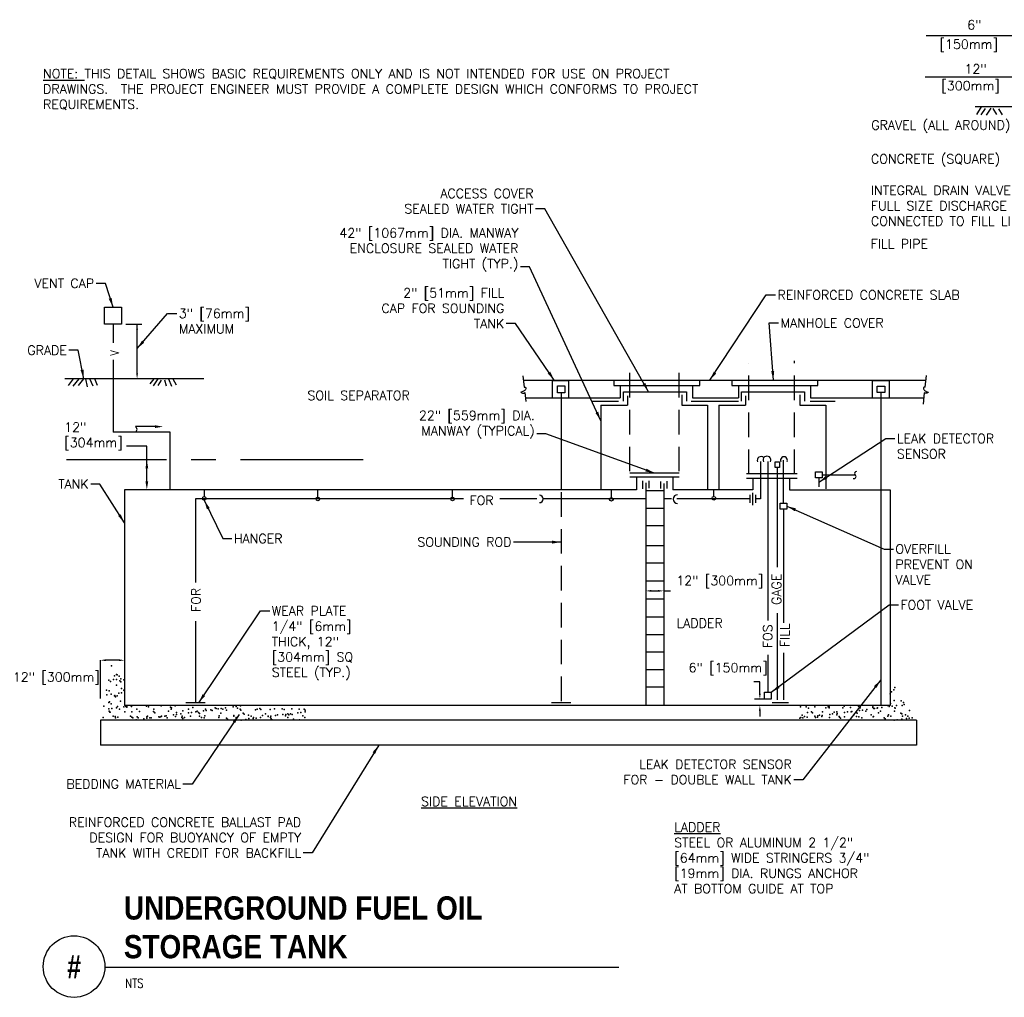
# Model space of a CAD drawing. Header units: inches. Extents: x 0.4 to 20.5, y 0.2 to 10.1.
# Tile 1 of 5: x 0.4 to 10.5, y 0.2 to 10.1. Entities that reach past the tile are written whole.
import ezdxf
from ezdxf.enums import TextEntityAlignment as Align

# ---------------------------------------------------------------- set-up
doc = ezdxf.new("R2010")
doc.units = ezdxf.units.IN
doc.header["$MEASUREMENT"] = 0
doc.header["$PDSIZE"] = -1
doc.linetypes.add('CENTER', pattern=[2, 1.25, -0.25, 0.25, -0.25])
doc.linetypes.add('HIDDEN', pattern=[0.375, 0.25, -0.125])
for name, color, linetype in [('M-DETL-DIMS', 2, 'Continuous'), ('M-DETL-HEVY', 5, 'Continuous'), ('M-DETL-MEDM', 4, 'Continuous'), ('M-DETL-PATT', 8, 'Continuous'), ('M-DETL-TEXT', 2, 'Continuous'), ('M-DETL-THIN', 2, 'Continuous'), ('M-DETL-XTHN', 1, 'Continuous'), ('P-DETL-TEXT', 2, 'Continuous')]:
    doc.layers.add(name, color=color, linetype=linetype)
doc.styles.add('ARCHQUIK', font='ARCHQUIK.shx', dxfattribs={"width": 0.9, "height": 0.09375})
doc.styles.add('BOLD', font='bold.shx', dxfattribs={"width": 0.9})
doc.styles.add('Romans', font='romans.shx')
doc.dimstyles.new('VA-Dims', dxfattribs={"dimtxt": 0.09375, "dimasz": 0.09375, "dimexe": 0.09375, "dimexo": 0.03125, "dimgap": 0.02, "dimtad": 1, "dimdec": 5, "dimzin": 0, "dimdsep": 46, "dimlunit": 4, "dimtxsty": 'Romans', "dimblk": 'ARCHTICK', "dimcen": 0.09375, "dimclrd": 256, "dimclre": 256, "dimclrt": 256, "dimadec": 0, "dimazin": 0, "dimtfac": 1, "dimtdec": 5, "dimtofl": 0, "dimtmove": 0, "dimatfit": 3, "dimfxl": 1, "dimfrac": 2, "dimtolj": 1, "dimtzin": 0, "dimlwd": -1, "dimlwe": -1, "dimarcsym": 0})

# ---------------------------------------------------------------- blocks, each defined once
blk = doc.blocks.new('_ArchTick')
at = {"color": 0, "linetype": 'ByBlock', "const_width": 0.15}
blk.add_lwpolyline([(-0.5, -0.5), (0.5, 0.5)], dxfattribs=at)

msp = doc.modelspace()

# ---------------------------------------------------------------- linework, layer by layer
at = {"layer": 'M-DETL-DIMS', "linetype": 'Continuous'}
msp.add_line((10.633, 9.242), (10.161, 9.242), dxfattribs=at)
at = {"layer": 'M-DETL-DIMS', "linetype": 'ByBlock'}
for p, q in [((1.525, 7.032), (1.689, 7.032)), ((1.641, 6.532), (1.641, 7.032)), ((1.74, 5.79), (1.533, 5.79)), ((1.74, 5.404), (1.74, 5.79)), ((6.868, 4.319), (6.938, 4.319)), ((6.995, 4.319), (7.064, 4.319)), ((1.268, 3.225), (1.268, 3.616)), ((1.456, 3.614), (1.324, 3.614)), ((7.973, 3.396), (7.911, 3.396)), ((7.973, 3.276), (7.973, 3.396)), ((8.02, 3.22), (7.917, 3.22)), ((7.973, 3.098), (7.973, 3.042))]:
    msp.add_line(p, q, dxfattribs=at)
for points in [[(1.631, 6.976), (1.65, 6.976), (1.641, 7.032)], [(1.631, 6.532), (1.65, 6.532), (1.641, 6.476)], [(1.726, 5.566), (1.754, 5.566), (1.74, 5.65)], [(1.726, 5.432), (1.754, 5.432), (1.74, 5.348)], [(6.868, 4.329), (6.868, 4.31), (6.812, 4.319)], [(6.938, 4.329), (6.938, 4.31), (6.995, 4.319)], [(1.324, 3.624), (1.324, 3.605), (1.268, 3.614)], [(1.456, 3.624), (1.456, 3.605), (1.512, 3.614)], [(7.963, 3.276), (7.982, 3.276), (7.973, 3.22)], [(7.963, 3.098), (7.982, 3.098), (7.973, 3.154)]]:
    msp.add_solid(points, dxfattribs=at)
at = {"layer": 'M-DETL-HEVY'}
for p, q in [((6.585, 6.344), (7.226, 6.344)), ((6.585, 6.247), (6.585, 6.344)), ((7.179, 6.311), (7.179, 6.208)), ((7.226, 6.344), (7.226, 6.247)), ((7.785, 6.344), (8.427, 6.344)), ((7.785, 6.247), (7.785, 6.344)), ((8.379, 6.311), (8.379, 6.208)), ((8.427, 6.344), (8.427, 6.247)), ((6.264, 6.248), (6.536, 6.248)), ((6.355, 6.208), (6.355, 5.356)), ((6.355, 6.208), (6.626, 6.208)), ((6.626, 6.302), (6.626, 6.208)), ((7.179, 6.208), (7.442, 6.208)), ((7.273, 6.248), (7.757, 6.248)), ((7.442, 6.208), (7.442, 5.348)), ((7.555, 6.208), (7.555, 5.348)), ((7.555, 6.208), (7.826, 6.208)), ((7.826, 6.302), (7.826, 6.208)), ((8.379, 6.208), (8.643, 6.208)), ((8.486, 6.248), (8.737, 6.248)), ((8.643, 6.208), (8.643, 5.356)), ((7.151, 5.516), (6.652, 5.516)), ((8.351, 5.508), (7.838, 5.508)), ((7.151, 5.474), (6.652, 5.474)), ((6.718, 5.474), (6.718, 5.348)), ((7.088, 5.474), (7.088, 5.348)), ((8.351, 5.461), (7.838, 5.461)), ((7.901, 5.461), (7.901, 5.348)), ((6.718, 5.348), (1.512, 5.348)), ((1.512, 5.348), (1.512, 3.154)), ((7.901, 5.348), (7.088, 5.348)), ((8.275, 5.348), (9.298, 5.348)), ((9.298, 5.348), (9.298, 3.154)), ((9.298, 3.154), (1.512, 3.154))]:
    msp.add_line(p, q, dxfattribs=at)
at = {"layer": 'M-DETL-HEVY', "linetype": 'Continuous'}
msp.add_line((8.275, 5.461), (8.275, 5.348), dxfattribs=at)
at = {"layer": 'M-DETL-MEDM', "linetype": 'Continuous'}
for p, q in [((9.654, 6.389), (9.666, 6.509)), ((2.319, 6.476), (0.905, 6.476)), ((5.563, 6.504), (5.577, 6.389)), ((5.568, 6.461), (9.661, 6.461)), ((6.487, 6.461), (6.487, 6.408)), ((6.487, 6.408), (7.362, 6.408)), ((6.554, 6.408), (6.554, 6.283)), ((7.288, 6.408), (7.288, 6.283)), ((7.362, 6.408), (7.362, 6.461)), ((7.687, 6.461), (7.687, 6.408)), ((7.687, 6.408), (8.562, 6.408)), ((7.754, 6.408), (7.754, 6.283)), ((8.488, 6.408), (8.488, 6.283)), ((8.562, 6.408), (8.562, 6.461)), ((5.584, 6.336), (5.595, 6.243)), ((9.636, 6.219), (9.648, 6.334)), ((5.59, 6.283), (6.554, 6.283)), ((7.288, 6.283), (7.754, 6.283)), ((8.488, 6.283), (9.643, 6.283)), ((6.812, 5.418), (6.812, 3.154)), ((6.995, 5.41), (6.995, 3.154)), ((6.995, 5.336), (6.812, 5.336)), ((6.995, 5.158), (6.812, 5.158)), ((6.995, 4.98), (6.812, 4.98)), ((6.995, 4.779), (6.812, 4.779)), ((6.995, 4.6), (6.812, 4.6)), ((6.995, 4.418), (6.812, 4.418)), ((6.995, 4.235), (6.812, 4.235)), ((6.995, 4.052), (6.812, 4.052)), ((6.995, 3.874), (6.812, 3.874)), ((6.995, 3.696), (6.812, 3.696)), ((6.995, 3.518), (6.812, 3.518)), ((6.995, 3.34), (6.812, 3.34))]:
    msp.add_line(p, q, dxfattribs=at)
at = {"layer": 'M-DETL-MEDM', "linetype": 'CENTER'}
msp.add_line((3.941, 5.65), (0.924, 5.65), dxfattribs=at)
at = {"layer": 'M-DETL-MEDM'}
for p, q in [((7.899, 5.316), (7.899, 5.192)), ((7.871, 5.295), (7.871, 5.213)), ((7.927, 5.295), (7.927, 5.213)), ((9.567, 3.004), (1.268, 3.004)), ((1.268, 3.004), (1.268, 2.751)), ((9.567, 3.004), (9.567, 2.751)), ((9.567, 2.751), (1.268, 2.751))]:
    msp.add_line(p, q, dxfattribs=at)
for points in [[(1.308, 7.204), (1.483, 7.204), (1.483, 7.032), (1.308, 7.032)], [(5.864, 6.458), (6.028, 6.458), (6.028, 6.28), (5.864, 6.28)], [(9.117, 6.458), (9.287, 6.458), (9.287, 6.28), (9.117, 6.28)], [(5.915, 6.405), (5.989, 6.405), (5.989, 6.334), (5.915, 6.334)], [(9.167, 6.402), (9.242, 6.402), (9.242, 6.337), (9.167, 6.337)], [(8.171, 5.575), (8.127, 5.575), (8.127, 5.632), (8.171, 5.632)], [(8.537, 5.53), (8.606, 5.53), (8.606, 5.469), (8.537, 5.469)], [(8.18, 5.211), (8.248, 5.211), (8.248, 5.151), (8.18, 5.151)]]:
    msp.add_lwpolyline(points, close=True, dxfattribs=at)
at = {"layer": 'M-DETL-MEDM', "linetype": 'Continuous'}
for points in [[(5.577, 6.389), (5.583, 6.389), (5.586, 6.389), (5.591, 6.387), (5.592, 6.386), (5.594, 6.383), (5.595, 6.38), (5.594, 6.374), (5.591, 6.368), (5.588, 6.364), (5.582, 6.358), (5.575, 6.353), (5.571, 6.35), (5.564, 6.347), (5.546, 6.341), (5.544, 6.339), (5.543, 6.338), (5.545, 6.336), (5.551, 6.333), (5.561, 6.331), (5.566, 6.331), (5.575, 6.331), (5.579, 6.333), (5.581, 6.334), (5.584, 6.336)], [(9.654, 6.389), (9.647, 6.389), (9.644, 6.389), (9.639, 6.387), (9.637, 6.386), (9.636, 6.383), (9.635, 6.38), (9.636, 6.374), (9.639, 6.368), (9.642, 6.364), (9.648, 6.358), (9.655, 6.353), (9.659, 6.35), (9.665, 6.347), (9.684, 6.341), (9.686, 6.339), (9.686, 6.338), (9.685, 6.336), (9.679, 6.333), (9.669, 6.331), (9.663, 6.331), (9.655, 6.331), (9.65, 6.333), (9.648, 6.334), (9.648, 6.334)]]:
    msp.add_lwpolyline(points, dxfattribs=at)
at = {"layer": 'M-DETL-MEDM'}
for centre, radius, start, end in [((7.985, 5.645), 0.0398, 45.8319, 200.2034), ((8.045, 5.649), 0.0402, 334.4767, 205.5233), ((8.218, 5.648), 0.0346, 334.9436, 205.0564), ((5.732, 5.254), 0.0375, 270, 90), ((7.136, 5.253), 0.0441, 90, 270)]:
    msp.add_arc(centre, radius, start, end, dxfattribs=at)
at = {"layer": 'M-DETL-PATT'}
for p, q in [((10.223, 9.242), (10.174, 9.162)), ((10.265, 9.222), (10.218, 9.159)), ((10.321, 9.227), (10.274, 9.156)), ((10.343, 9.222), (10.38, 9.161)), ((10.398, 9.221), (10.438, 9.158)), ((0.944, 6.406), (0.994, 6.476)), ((0.992, 6.4), (1.052, 6.476)), ((1.045, 6.409), (1.099, 6.476)), ((1.137, 6.395), (1.12, 6.476)), ((1.193, 6.401), (1.16, 6.476)), ((1.239, 6.407), (1.211, 6.476)), ((1.812, 6.476), (1.77, 6.423)), ((1.853, 6.476), (1.805, 6.405)), ((1.887, 6.46), (1.851, 6.406)), ((1.918, 6.464), (1.938, 6.405)), ((1.96, 6.476), (1.99, 6.402)), ((2.003, 6.476), (2.037, 6.413))]:
    msp.add_line(p, q, dxfattribs=at)
for p in [(1.38, 3.559), (1.354, 3.41), (1.402, 3.417), (1.41, 3.457), (1.43, 3.468), (1.432, 3.42), (1.437, 3.467), (1.46, 3.452), (1.466, 3.406), (1.477, 3.426), (1.506, 3.416), (1.331, 3.311), (1.37, 3.397), (1.433, 3.36), (1.476, 3.396), (1.482, 3.326), (1.506, 3.311), (1.51, 3.307), (9.336, 3.313), (9.344, 3.338), (1.332, 3.262), (1.356, 3.302), (1.358, 3.302), (1.378, 3.268), (1.412, 3.251), (1.416, 3.257), (1.422, 3.241), (1.437, 3.252), (1.454, 3.278), (1.483, 3.282), (9.299, 3.271), (9.311, 3.293), (9.34, 3.205), (1.302, 3.147), (1.352, 3.185), (1.355, 3.119), (1.361, 3.193), (1.376, 3.17), (1.384, 3.123), (1.43, 3.129), (1.441, 3.143), (1.461, 3.116), (1.471, 3.197), (1.506, 3.139), (1.527, 3.145), (1.535, 3.143), (1.538, 3.136), (1.581, 3.149), (1.584, 3.143), (1.637, 3.116), (1.736, 3.148), (1.756, 3.14), (1.812, 3.116), (1.884, 3.15), (1.981, 3.138), (1.987, 3.117), (1.991, 3.129), (2.028, 3.149), (2.162, 3.117), (2.209, 3.133), (2.337, 3.117), (2.344, 3.104), (2.39, 3.11), (2.403, 3.104), (2.434, 3.131), (2.444, 3.122), (2.466, 3.12), (2.496, 3.124), (2.512, 3.118), (2.541, 3.13), (2.55, 3.106), (2.618, 3.14), (2.647, 3.144), (2.663, 3.126), (2.688, 3.118), (2.693, 3.15), (2.694, 3.105), (2.846, 3.111), (2.863, 3.118), (2.888, 3.124), (2.898, 3.115), (2.993, 3.112), (3.038, 3.119), (3.116, 3.12), (3.137, 3.112), (3.213, 3.119), (3.289, 3.117), (3.341, 3.118), (3.351, 3.108), (8.386, 3.14), (8.442, 3.142), (8.468, 3.128), (8.533, 3.141), (8.643, 3.129), (8.668, 3.14), (8.677, 3.141), (8.678, 3.131), (8.818, 3.129), (8.829, 3.146), (8.896, 3.135), (8.976, 3.148), (8.985, 3.104), (8.994, 3.129), (9.015, 3.108), (9.06, 3.114), (9.12, 3.147), (9.121, 3.133), (9.131, 3.124), (9.137, 3.124), (9.166, 3.128), (9.169, 3.13), (9.212, 3.134), (9.272, 3.153), (9.288, 3.144), (9.301, 3.173), (9.318, 3.148), (9.344, 3.13), (9.349, 3.128), (9.363, 3.154), (9.41, 3.2), (9.419, 3.155), (9.434, 3.185), (9.44, 3.164), (1.297, 3.033), (1.358, 3.096), (1.365, 3.085), (1.368, 3.086), (1.398, 3.044), (1.417, 3.041), (1.421, 3.029), (1.444, 3.035), (1.517, 3.091), (1.573, 3.045), (1.586, 3.091), (1.588, 3.034), (1.597, 3.03), (1.633, 3.01), (1.642, 3.04), (1.653, 3.03), (1.664, 3.092), (1.709, 3.02), (1.739, 3.024), (1.74, 3.04), (1.748, 3.045), (1.772, 3.03), (1.784, 3.03), (1.808, 3.092), (1.812, 3.089), (1.822, 3.079), (1.861, 3.04), (1.871, 3.035), (1.887, 3.042), (1.89, 3.044), (1.923, 3.045), (1.936, 3.05), (1.947, 3.03), (1.96, 3.097), (2.012, 3.06), (2.031, 3.041), (2.04, 3.084), (2.041, 3.064), (2.087, 3.07), (2.096, 3.033), (2.098, 3.046), (2.106, 3.023), (2.107, 3.099), (2.122, 3.031), (2.164, 3.08), (2.183, 3.046), (2.193, 3.084), (2.239, 3.09), (2.251, 3.098), (2.265, 3.082), (2.274, 3.046), (2.275, 3.073), (2.297, 3.031), (2.315, 3.1), (2.324, 3.028), (2.33, 3.048), (2.472, 3.031), (2.474, 3.048), (2.493, 3.077), (2.549, 3.026), (2.56, 3.016), (2.624, 3.047), (2.626, 3.053), (2.648, 3.032), (2.699, 3.005), (2.719, 3.075), (2.729, 3.066), (2.745, 3.011), (2.773, 3.055), (2.778, 3.021), (2.799, 3.047), (2.821, 3.021), (2.823, 3.032), (2.85, 3.025), (2.896, 3.031), (2.917, 3.054), (2.947, 3.07), (2.973, 3.041), (2.974, 3.047), (2.998, 3.032), (3.002, 3.045), (3.003, 3.019), (3.013, 3.009), (3.048, 3.051), (3.069, 3.06), (3.124, 3.061), (3.149, 3.048), (3.153, 3.064), (3.172, 3.068), (3.173, 3.032), (3.182, 3.059), (3.199, 3.071), (3.216, 3.062), (3.231, 3.014), (3.275, 3.081), (3.292, 3.009), (3.305, 3.084), (3.325, 3.048), (3.348, 3.033), (3.35, 3.09), (8.38, 3.024), (8.389, 3.031), (8.404, 3.057), (8.409, 3.028), (8.428, 3.042), (8.455, 3.034), (8.457, 3.083), (8.498, 3.091), (8.509, 3.081), (8.531, 3.044), (8.537, 3.033), (8.558, 3.037), (8.561, 3.048), (8.58, 3.057), (8.603, 3.042), (8.606, 3.054), (8.609, 3.089), (8.68, 3.032), (8.683, 3.064), (8.712, 3.068), (8.727, 3.086), (8.755, 3.058), (8.756, 3.091), (8.758, 3.074), (8.779, 3.043), (8.783, 3.035), (8.793, 3.025), (8.832, 3.038), (8.834, 3.084), (8.863, 3.088), (8.9, 3.09), (8.909, 3.094), (8.93, 3.058), (8.952, 3.084), (8.954, 3.043), (8.962, 3.075), (8.98, 3.04), (9.011, 3.03), (9.052, 3.095), (9.105, 3.058), (9.124, 3.039), (9.129, 3.043), (9.18, 3.079), (9.199, 3.097), (9.236, 3.028), (9.247, 3.018), (9.275, 3.045), (9.28, 3.059), (9.304, 3.044), (9.34, 3.005), (9.343, 3.097), (9.369, 3.009), (9.405, 3.077), (9.415, 3.015), (9.416, 3.068), (9.423, 3.046), (9.455, 3.059), (9.465, 3.023), (9.479, 3.044), (9.492, 3.025), (9.495, 3.102), (9.521, 3.029)]:
    msp.add_point(p, dxfattribs=at)
at = {"layer": 'M-DETL-TEXT', "linetype": 'ByBlock'}
for p, q in [((9.665, 9.967), (11.494, 9.967)), ((9.655, 9.544), (11.177, 9.544))]:
    msp.add_line(p, q, dxfattribs=at)
for points in [[(10.777, 9.094, 0, 0.0313, 0), (10.716, 9.022, 0, 0, 0), (10.566, 8.846, 0, 0, 0), (9.816, 8.846, 0, 0, 0)], [(11.415, 9.076, 0, 0.0313, 0), (11.353, 9.006, 0, 0, 0), (11.009, 8.622, 0, 0, 0), (9.863, 8.622, 0, 0, 0)], [(11.776, 8.521, 0, 0.0313, 0), (11.711, 8.453, 0, 0, 0), (11.137, 7.849, 0, 0, 0), (9.763, 7.849, 0, 0, 0), (9.763, 7.849, 0, 0, 0)], [(2.553, 5.65, 0, 0.0313, 0), (2.605, 5.728, 0, 0, 0), (2.994, 6.309, 0, 0, 0), (3.29, 6.309, 0, 0, 0)], [(6.844, 3.874, 0, 0.0313, 0), (6.921, 3.928, 0, 0, 0), (7.024, 4, 0, 0, 0), (7.093, 4, 0, 0, 0)]]:
    msp.add_lwpolyline(points, format="xyseb", dxfattribs=at)
at = {"layer": 'M-DETL-THIN', "linetype": 'Continuous'}
for p, q in [((1.396, 7.032), (1.396, 6.841)), ((1.396, 6.668), (1.396, 5.934)), ((5.952, 6.334), (5.952, 5.348)), ((9.202, 6.337), (9.202, 3.154)), ((1.978, 5.934), (1.396, 5.934)), ((1.823, 5.989), (1.624, 5.989)), ((1.978, 5.348), (1.978, 5.934)), ((7.98, 5.634), (7.98, 5.254)), ((8.055, 5.634), (8.055, 4.019)), ((8.214, 5.211), (8.214, 5.649)), ((8.148, 5.575), (8.148, 4.56)), ((8.572, 5.469), (8.572, 5.378)), ((8.606, 5.499), (8.941, 5.499)), ((4.958, 5.254), (2.234, 5.254)), ((2.234, 5.254), (2.234, 4.405)), ((5.704, 5.254), (5.33, 5.254)), ((6.812, 5.254), (5.77, 5.254)), ((7.075, 5.254), (6.995, 5.254)), ((7.871, 5.254), (7.129, 5.254)), ((7.98, 5.254), (7.927, 5.254)), ((8.214, 5.151), (8.214, 3.994)), ((2.234, 4.012), (2.234, 3.182)), ((8.148, 4.093), (8.148, 3.213)), ((8.055, 3.67), (8.055, 3.288)), ((8.214, 3.689), (8.214, 3.213)), ((2.332, 3.182), (2.136, 3.182)), ((6.05, 3.182), (5.854, 3.182)), ((8.264, 3.182), (8.099, 3.182))]:
    msp.add_line(p, q, dxfattribs=at)
at = {"layer": 'M-DETL-THIN'}
for p, q in [((6.779, 5.437), (6.779, 5.357)), ((6.845, 5.439), (6.845, 5.364)), ((6.962, 5.433), (6.962, 5.361)), ((7.027, 5.435), (7.027, 5.361))]:
    msp.add_line(p, q, dxfattribs=at)
at = {"layer": 'M-DETL-THIN', "linetype": 'HIDDEN'}
msp.add_line((5.952, 5.323), (5.952, 3.182), dxfattribs=at)
at = {"layer": 'M-DETL-THIN'}
msp.add_lwpolyline([(8.021, 3.288), (8.089, 3.288), (8.089, 3.22), (8.021, 3.22)], close=True, dxfattribs=at)
at = {"layer": 'M-DETL-THIN', "linetype": 'Continuous'}
for centre, radius, start, end in [((1.609, 5.961), 0.0312, 298.7067, 62.3234), ((8.956, 5.513), 0.021, 91.9345, 214.989), ((8.931, 5.482), 0.0206, 247.7526, 67.7526)]:
    msp.add_arc(centre, radius, start, end, dxfattribs=at)
msp.add_solid([(1.823, 6.003), (1.823, 5.975), (1.907, 5.989)], dxfattribs=at)
at = {"layer": 'M-DETL-XTHN', "linetype": 'HIDDEN'}
for p, q in [((6.652, 5.535), (6.652, 6.643)), ((7.151, 5.535), (7.151, 6.615)), ((7.862, 5.508), (7.862, 6.635)), ((8.324, 5.508), (8.324, 6.659))]:
    msp.add_line(p, q, dxfattribs=at)
at = {"layer": 'M-DETL-XTHN', "linetype": 'Continuous'}
for p, q in [((2.327, 5.277), (2.327, 5.348)), ((3.479, 5.273), (3.479, 5.348)), ((4.849, 5.273), (4.849, 5.348)), ((6.463, 5.269), (6.463, 5.348)), ((7.505, 5.28), (7.505, 5.348))]:
    msp.add_line(p, q, dxfattribs=at)
for centre in [(2.324, 5.259), (3.479, 5.254), (4.849, 5.254), (6.463, 5.25), (7.506, 5.261)]:
    msp.add_circle(centre, 0.0187, dxfattribs=at)
at = {"layer": 'P-DETL-TEXT'}
msp.add_line((1.313, 0.495), (6.539, 0.495), dxfattribs=at)
msp.add_circle((1, 0.5), 0.313, dxfattribs=at)

# ---------------------------------------------------------------- texts
at = {"layer": 'M-DETL-DIMS', "style": 'Romans'}
for s, insert, char_height, width, attachment_point in [('12"\\P[304mm]', (0.9, 6.031), 0.0938, 1.08233, 1), ('12" [300mm]', (7.124, 4.471), 0.09375, 0.8672, 1), ('6" [150mm]', (7.249, 3.586), 0.0938, 0.76519, 1), ('12" [300mm]', (0.82, 3.491), 0.09375, 0.86121, 2)]:
    msp.add_mtext(s, dxfattribs=dict(at, insert=insert, char_height=char_height, width=width, attachment_point=attachment_point))
at = {"layer": 'M-DETL-TEXT', "style": 'Romans'}
for s, p in [('GAGE', (8.142, 4.335)), ('FOS', (8.052, 3.858)), ('FILL', (8.227, 3.868))]:
    msp.add_text(s, height=0.0938, rotation=90, dxfattribs=at).set_placement(p, align=Align.MIDDLE)
for s, insert, char_height, width, attachment_point in [('6"', (10.082, 10.121), 0.0938, 0.125, 1), ('[150mm]', (9.8, 9.924), 0.0938, 0.62054, 1), ('{\\LNOTE:} THIS DETAIL SHOWS BASIC REQUIREMENTS ONLY AND IS NOT INTENDED FOR USE ON PROJECT DRAWINGS.  THE PROJECT ENGINEER MUST PROVIDE A COMPLETE DESIGN WHICH CONFORMS TO PROJECT REQUIREMENTS.', (0.685, 9.625), 0.09375, 7.55974, 1), ('12"', (10.054, 9.673), 0.0938, 0.20536, 1), ('[300mm]', (9.818, 9.503), 0.0938, 0.62054, 1), ('GRAVEL (ALL AROUND)', (9.106, 9.102), 0.09375, 1.59149, 1), ('CONCRETE (SQUARE)', (9.102, 8.758), 0.09375, 1.40237, 1), ('INTEGRAL DRAIN VALVE WITH FULL SIZE DISCHARGE CONNECTED TO FILL LINE', (9.102, 8.438), 0.09375, 2.04537, 1), ('FILL PIPE', (9.1, 7.894), 0.0938, 0.65172, 1), ('SOIL SEPARATOR', (3.373, 6.353), 0.09375, 1.21325, 1), ('FOR', (5.143, 5.287), 0.0938, 0.24107, 2), ('LADDER', (7.125, 4.038), 0.0938, 0.56735, 1), ('{\\LSIDE ELEVATION}', (4.528, 2.226), 0.09375, 1.13761, 1), ('{\\LLADDER\\P}STEEL OR ALUMINUM 2 1/2" [64mm] WIDE STRINGERS 3/4" [19mm] DIA. RUNGS ANCHOR AT BOTTOM GUIDE AT TOP', (7.102, 1.964), 0.09375, 2.18022, 1)]:
    msp.add_mtext(s, dxfattribs=dict(at, insert=insert, char_height=char_height, width=width, attachment_point=attachment_point))
for s, insert, char_height, attachment_point in [('ACCESS COVER\\PSEALED WATER TIGHT', (5.672, 8.157), 0.09375, 9), ('42" [1067mm] DIA. MANWAY\\PENCLOSURE SEALED WATER \\PTIGHT (TYP.)', (5.518, 7.568), 0.09375, 9), ('VENT CAP', (1.204, 7.399), 0.0938, 9), ('2" [51mm] FILL\\PCAP FOR SOUNDING\\PTANK', (5.375, 6.989), 0.09375, 9), ('REINFORCED CONCRETE SLAB', (8.152, 7.375), 0.09375, 1), ('3" [76mm]\\PMAXIMUM', (2.065, 7.187), 0.0938, 1), ('MANHOLE COVER', (8.183, 7.09), 0.09375, 1), ('GRADE', (0.927, 6.719), 0.0938, 9), ('22" [559mm] DIA.\\PMANWAY (TYPICAL)', (5.684, 5.869), 0.09375, 9), ('LEAK DETECTOR\\PSENSOR', (9.366, 5.915), 0.09375, 1), ('TANK', (1.149, 5.359), 0.0938, 9), ('HANGER', (2.625, 4.898), 0.0938, 1), ('SOUNDING ROD', (5.447, 4.769), 0.09375, 9), ('OVERFILL\\PPREVENT ON\\PVALVE', (9.351, 4.792), 0.0938, 1), ('FOOT VALVE', (9.402, 4.224), 0.0938, 1), ('WEAR PLATE\\P1/4" [6mm]\\PTHICK, 12"\\P[304mm] SQ\\PSTEEL (TYP.)', (3.01, 4.163), 0.09375, 1), ('LEAK DETECTOR SENSOR\\PFOR - DOUBLE WALL TANK', (8.297, 2.353), 0.09375, 9), ('BEDDING MATERIAL', (2.087, 2.309), 0.09375, 9), ('REINFORCED CONCRETE BALLAST PAD\\PDESIGN FOR BUOYANCY OF EMPTY\\PTANK WITH CREDIT FOR BACKFILL', (3.309, 1.608), 0.09375, 9)]:
    msp.add_mtext(s, dxfattribs=dict(at, insert=insert, char_height=char_height, attachment_point=attachment_point))
at = {"layer": 'M-DETL-TEXT', "insert": (2.193, 4.105), "char_height": 0.0938, "width": 0.09375, "attachment_point": 1, "rotation": 90, "style": 'Romans'}
msp.add_mtext('FOR', dxfattribs=at)
at = {"layer": 'M-DETL-THIN', "style": 'ARCHQUIK', "width": 0.9}
msp.add_text('V', height=0.0938, rotation=90, dxfattribs=at).set_placement((1.46, 6.706))
at = {"layer": 'P-DETL-TEXT', "style": 'BOLD', "width": 0.8}
msp.add_text('#', height=0.236, dxfattribs=at).set_placement((1, 0.5), align=Align.MIDDLE)
at = {"layer": 'P-DETL-TEXT', "style": 'Romans', "width": 0.8}
msp.add_text('NTS', height=0.0938, dxfattribs=at).set_placement((1.52, 0.283))
at = {"layer": 'P-DETL-TEXT', "insert": (1.506, 1.214), "char_height": 0.23622, "width": 3.9475, "attachment_point": 1, "style": 'BOLD'}
msp.add_mtext('UNDERGROUND FUEL OIL STORAGE TANK', dxfattribs=at)

# ---------------------------------------------------------------- leaders
at = {"layer": 'M-DETL-TEXT', "annotation_type": 0, "has_hookline": 1}
for points, hookline_direction, text_width in [([(6.841, 6.344), (5.786, 8.204), (5.692, 8.204)], 1, 1.487), ([(6.355, 6.049), (5.632, 7.615), (5.538, 7.615)], 1, 2.058), ([(1.396, 7.204), (1.318, 7.446), (1.224, 7.446)], 1, 0.679), ([(7.465, 6.461), (8.038, 7.328), (8.132, 7.328)], 0, 2.071), ([(1.641, 6.782), (1.951, 7.14), (2.045, 7.14)], 0, 0.781), ([(5.882, 6.461), (5.489, 7.036), (5.395, 7.036)], 1, 1.406), ([(8.11, 6.461), (8.069, 7.043), (8.163, 7.043)], 0, 1.156), ([(1.099, 6.476), (1.041, 6.766), (0.947, 6.766)], 1, 0.424), ([(6.902, 5.516), (5.798, 5.916), (5.704, 5.916)], 1, 1.308), ([(8.572, 5.423), (9.253, 5.868), (9.346, 5.868)], 0, 1.089), ([(1.512, 5.01), (1.262, 5.405), (1.169, 5.405)], 1, 0.326), ([(2.324, 5.24), (2.511, 4.851), (2.605, 4.851)], 0, 0.518), ([(8.248, 5.181), (9.238, 4.745), (9.331, 4.745)], 0, 0.862), ([(5.952, 4.815), (5.467, 4.815)], 1, 1.058), ([(2.267, 3.182), (2.897, 4.116), (2.99, 4.116)], 0, 0.906), ([(8.089, 3.288), (9.288, 4.177), (9.382, 4.177)], 0, 0.817), ([(9.202, 3.414), (8.411, 2.4), (8.317, 2.4)], 1, 1.96), ([(2.678, 3.062), (2.201, 2.356), (2.107, 2.356)], 1, 1.295), ([(4.098, 2.751), (3.422, 1.655), (3.329, 1.655)], 1, 2.661)]:
    msp.add_leader(points, dimstyle='VA-Dims', override={"dimgap": 0.02, "dimtad": 0}, dxfattribs=dict(at, hookline_direction=hookline_direction, text_width=text_width))

doc.saveas('drawing.dxf')
